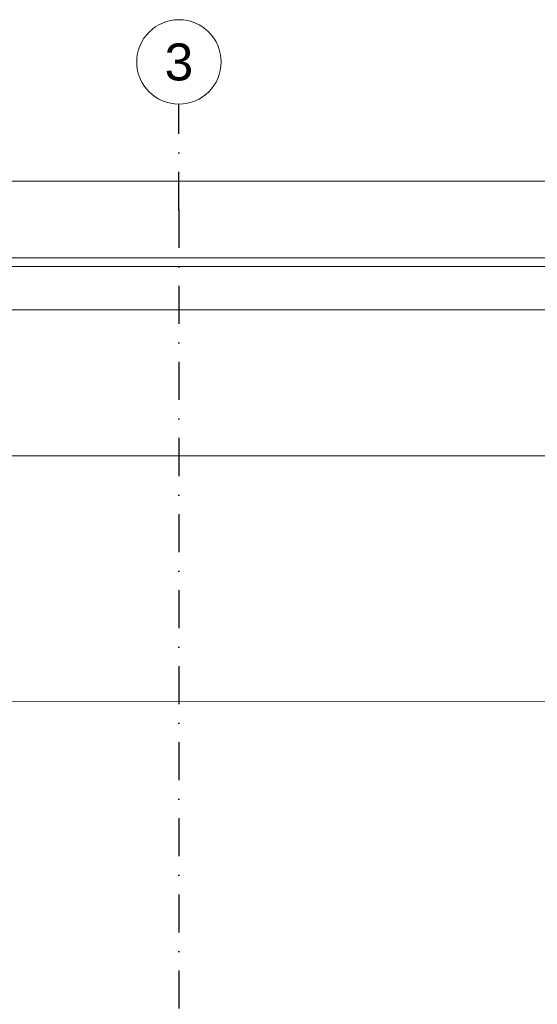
# Model space of a CAD drawing. Header units: millimetres. Extents: x -5786624 to -5751925, y -4800 to 9338.
# Tile 10 of 15: x -5769275 to -5764369, y 16 to 9338. Entities that reach past the tile are written whole.
import ezdxf
from ezdxf.enums import TextEntityAlignment as Align

# ---------------------------------------------------------------- set-up
doc = ezdxf.new("R2010")
doc.units = ezdxf.units.MM
doc.header["$MEASUREMENT"] = 0
doc.linetypes.add('Kropki i Kreski', pattern=[720, 360, -180, 0, -180])
for name, color, linetype in [('Nowe_130-Z Teren otaczajacy', 7, 'Continuous'), ('Nowe_260-A Balustrady', 7, 'Continuous'), ('Nowe_280-A Dachy Powłoki', 7, 'Continuous'), ('Nowe_410-K Osie', 7, 'Continuous')]:
    doc.layers.add(name, color=color, linetype=linetype)
for name, color, linetype, lineweight in [('Nowe_130-Z Teren otaczajacy_Nr_pióra__2', 8, 'Continuous', 13), ('Nowe_260-A Balustrady_Nr_pióra__11', 7, 'Continuous', 13), ('Nowe_410-K Osie_Nr_pióra__1', 7, 'Continuous', 13), ('Nowe_410-K Osie_Nr_pióra__7', 7, 'Continuous', 13)]:
    doc.layers.add(name, color=color, linetype=linetype, lineweight=lineweight)
doc.layers.add('Nowe_280-A Dachy Powłoki_Nr_pióra__61', color=7, linetype='Continuous', lineweight=13, true_color=0x6a6a6a)
doc.layers.add('Nowe_410-K Osie_Nr_pióra__25', color=7, linetype='Continuous', lineweight=25, true_color=0x40a5ff)
doc.styles.add('STYL_AUTOMATYCZNY_1', font='arial.ttf')

# ---------------------------------------------------------------- blocks, each defined once
blk = doc.blocks.new('ElemPrzekroju_2', base_point=(-5361781.8, 0))
at = {"layer": 'Nowe_280-A Dachy Powłoki_Nr_pióra__61', "color": 251, "linetype": 'Continuous', "lineweight": 13, "true_color": 0x6a6a6a}
blk.add_line((-5777858, 7002), (-5761817.7, 7002), dxfattribs=at)
blk = doc.blocks.new('ElemPrzekroju_5', base_point=(-5361781.8, 0))
at = {"layer": 'Nowe_280-A Dachy Powłoki_Nr_pióra__61', "color": 251, "linetype": 'Continuous', "lineweight": 13, "true_color": 0x6a6a6a}
blk.add_line((-5762938.3, 6591.5), (-5776741.1, 6591.5), dxfattribs=at)
blk = doc.blocks.new('ElemPrzekroju_6', base_point=(-5361781.8, 0))
at = {"layer": 'Nowe_280-A Dachy Powłoki_Nr_pióra__61', "color": 251, "linetype": 'Continuous', "lineweight": 13, "true_color": 0x6a6a6a}
blk.add_line((-5763531.4, 5210.3), (-5776121.6, 5210.3), dxfattribs=at)
blk = doc.blocks.new('ElemPrzekroju_9', base_point=(-5361781.8, 0))
at = {"layer": 'Nowe_260-A Balustrady_Nr_pióra__11', "color": 7, "linetype": 'Continuous', "lineweight": 13}
blk.add_line((-5761594.3, 7083.8), (-5778080.6, 7083.8), dxfattribs=at)
blk = doc.blocks.new('ElemPrzekroju_20', base_point=(-5361781.8, 0))
at = {"layer": 'Nowe_130-Z Teren otaczajacy_Nr_pióra__2', "color": 8, "linetype": 'Continuous', "lineweight": 13}
blk.add_line((-5777586.6, 2883.7), (-5762021.3, 2884.9), dxfattribs=at)
blk = doc.blocks.new('ElemPrzekroju_26', base_point=(-5361781.8, 0))
at = {"layer": 'Nowe_260-A Balustrady_Nr_pióra__11', "color": 7, "linetype": 'Continuous', "lineweight": 13}
blk.add_line((-5760655.6, 7808.8), (-5779015.6, 7808.8), dxfattribs=at)
blk = doc.blocks.new('Standardowy znacznik osi[3]', base_point=(-5767765.5, 8538.2))
at = {"layer": 'Nowe_410-K Osie_Nr_pióra__25', "color": 161, "linetype": 'Kropki i Kreski', "lineweight": 25, "true_color": 0x40a5ff}
for q in [(-5767765.5, 8538.2), (-5767765.5, -3000)]:
    blk.add_line((-5767765.5, 7538.2), q, dxfattribs=at)
blk.add_point((-5767765.5, 7538.2), dxfattribs=at)
blk.add_point((-5767765.5, 7538.2), dxfattribs=at)
at = {"layer": 'Nowe_410-K Osie_Nr_pióra__7', "color": 7, "linetype": 'Continuous', "lineweight": 13}
blk.add_circle((-5767765.5, 8938.2), 400, dxfattribs=at)
at = {"layer": 'Nowe_410-K Osie_Nr_pióra__1', "color": 7, "lineweight": 13, "style": 'STYL_AUTOMATYCZNY_1'}
for tag, p in [('AC_MarkerText_1_0', (-5767765.5, 9113.2)), ('AC_MarkerText_1_1', (-5767765.5, -4225))]:
    blk.add_attdef(tag, text='', height=350, rotation=360, dxfattribs=at).set_placement(p, align=Align.TOP_CENTER)

msp = doc.modelspace()

# ---------------------------------------------------------------- block references
at = {"layer": 'Nowe_130-Z Teren otaczajacy', "lineweight": 0}
msp.add_blockref('ElemPrzekroju_20', (-5361781.8, 0), dxfattribs=at)
at = {"layer": 'Nowe_260-A Balustrady', "lineweight": 0}
for name in ['ElemPrzekroju_26', 'ElemPrzekroju_9']:
    msp.add_blockref(name, (-5361781.8, 0), dxfattribs=at)
at = {"layer": 'Nowe_280-A Dachy Powłoki', "lineweight": 0}
for name in ['ElemPrzekroju_2', 'ElemPrzekroju_5', 'ElemPrzekroju_6']:
    msp.add_blockref(name, (-5361781.8, 0), dxfattribs=at)
at = {"layer": 'Nowe_410-K Osie', "color": 8, "linetype": 'Continuous', "lineweight": 13}
ref = msp.add_blockref('Standardowy znacznik osi[3]', (-5767765.5, 8538.2), dxfattribs=at)
ref.add_attrib('AC_MarkerText_1', '3', dxfattribs={"layer": 'Nowe_410-K Osie_Nr_pióra__1', "color": 7, "lineweight": 13, "height": 350, "rotation": 360, "style": 'STYL_AUTOMATYCZNY_1'}).set_placement((-5767765.5, 9113.2), align=Align.TOP_CENTER)

doc.saveas('drawing.dxf')
